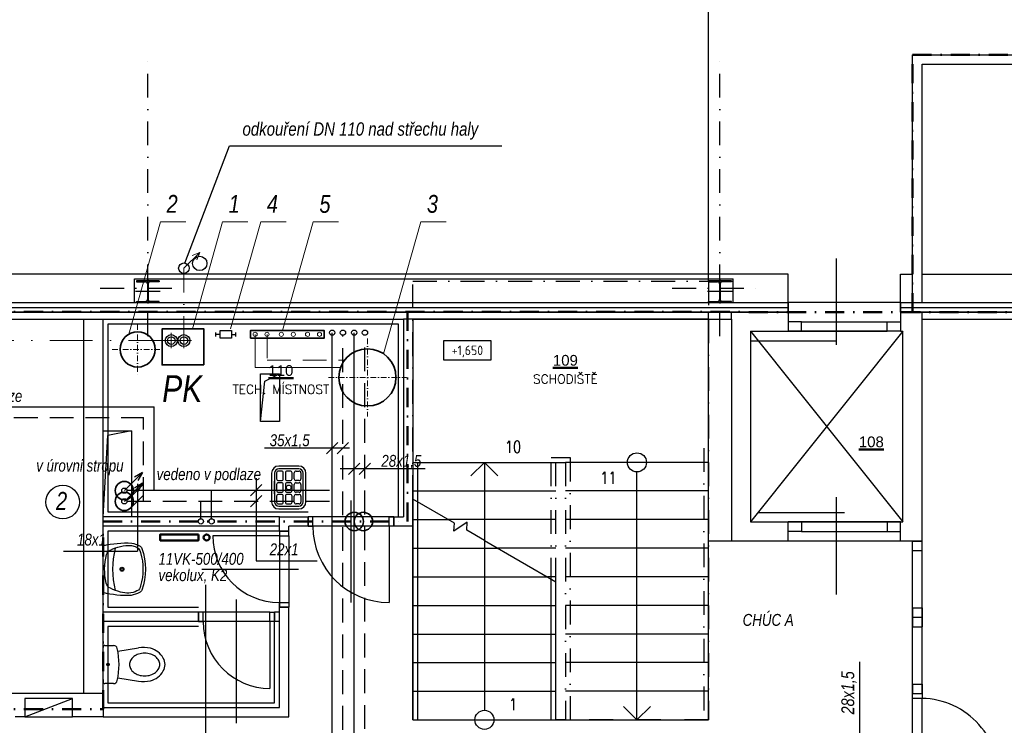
# Model space of a CAD drawing. Header units: millimetres. Extents: x 6435372 to 7248404, y 1559872 to 1886246.
# Tile 46 of 208: x 6648783 to 6659110, y 1766576 to 1773975. Entities that reach past the tile are written whole.
import ezdxf
from ezdxf.enums import TextEntityAlignment as Align

# ---------------------------------------------------------------- set-up
doc = ezdxf.new("R2010")
doc.units = ezdxf.units.MM
for name, pattern in [('DASH', [75, 50, -25]), ('DASHDOT', [1, 0.5, -0.25, 0, -0.25]), ('DASHDOT2', [11, 6, -2.5, 0, -2.5]), ('ČERCHOVANÁ', [1, 0.5, -0.25, 0, -0.25])]:
    doc.linetypes.add(name, pattern=pattern)
for name, color, linetype in [('1__NP___M_STNOSTI__T', 7, 'Continuous'), ('matrice DPS', 122, 'Continuous'), ('UT-popis', 7, 'Continuous'), ('UT_popis', 7, 'Continuous'), ('UT_tělesa-popis', 7, 'Continuous')]:
    doc.layers.add(name, color=color, linetype=linetype)
for name, color, linetype, lineweight in [('CKPOPISM', 8, 'Continuous', 50), ('CKPOPISM_POPIS', 8, 'Continuous', 25), ('LEGENDA', 7, 'Continuous', 0), ('požární prostup', 240, 'Continuous', 35), ('požární úseky', 21, 'ČERCHOVANÁ', 50), ('UT-zařízení', 7, 'Continuous', 30), ('UT_potrubí', 10, 'Continuous', 30), ('UT_potrubí-vzrorkovna', 161, 'Continuous', 30), ('UT_telesa', 181, 'Continuous', 50)]:
    doc.layers.add(name, color=color, linetype=linetype, lineweight=lineweight)
doc.styles.add('ARIAL', font='arial.ttf')
doc.styles.add('INDRA', font='ariali.ttf')
doc.styles.add('ISO', font='isocp.shx')
doc.styles.get("Standard").update_dxf_attribs({"font": 'romans.shx'})
doc.linetypes.add('IZOLACE_POLYSTYREN_PENOVY', pattern='A,0.001,[228,CADKON.SHX,S=0.1,R=0,X=0,Y=0],-2', length=2.001)

# ---------------------------------------------------------------- blocks, each defined once
blk = doc.blocks.new('*U999')
at = {"color": 0, "linetype": 'ByBlock', "lineweight": -2}
blk.add_lwpolyline([(-5, -2), (5, -2), (5, 2), (-5, 2), (-5, -2)], dxfattribs=at)
blk = doc.blocks.new('CK_S_EXT_HEAHEA240')
for p, q in [((-120, 115), (120, 115)), ((-120, 115), (-120, 103)), ((120, 115), (120, 103)), ((-120, 103), (-24.75, 103)), ((-3.75, -82), (-3.75, 82)), ((3.75, -82), (3.75, 82)), ((120, 103), (24.75, 103)), ((-120, -115), (-120, -103)), ((-120, -103), (-24.75, -103)), ((120, -103), (24.75, -103)), ((120, -115), (120, -103)), ((-120, -115), (120, -115))]:
    blk.add_line(p, q)
for centre, start, end in [((-24.75, 82), 0, 90), ((24.75, 82), 90, 180), ((-24.75, -82), 270, 0), ((24.75, -82), 180, 270)]:
    blk.add_arc(centre, 21, start, end)
blk = doc.blocks.new('CKBL2112015092642', base_point=(98321, 67318))
blk = doc.blocks.new('CKBL2032316081219')
blk = doc.blocks.new('CKBL2032316081224')

msp = doc.modelspace()

# ---------------------------------------------------------------- linework, layer by layer
at = {"layer": '1__NP___M_STNOSTI__T', "ltscale": 400}
msp.add_line((6650736.4, 1766296.7), (6650736.4, 1768050.2), dxfattribs=at)
at = {"layer": 'matrice DPS', "ltscale": 500}
for p, q in [((6656007, 1771238), (6656007, 1793308)), ((6658147, 1771008), (6658147, 1773608)), ((6658147, 1773608), (6662247, 1773608)), ((6658247, 1771008), (6658247, 1773508)), ((6658247, 1773508), (6662247, 1773508)), ((6657347, 1771471.6), (6657347, 1770567)), ((6656842, 1771308), (6620307, 1771308)), ((6649987, 1771008), (6649987, 1771258)), ((6649987, 1771258), (6656267, 1771258)), ((6650127, 1771248), (6650127, 1770998)), ((6656127, 1771248), (6656127, 1770998)), ((6656267, 1771008), (6656267, 1771258)), ((6656842, 1771008), (6656842, 1771308)), ((6658022, 1771008), (6658022, 1771308)), ((6658022, 1771308), (6658147, 1771308)), ((6658247, 1771308), (6661947, 1771308)), ((6650257, 1771123), (6649997, 1771123)), ((6656257, 1771123), (6655997, 1771123)), ((6620007, 1771008), (6656842, 1771008)), ((6645407, 1771008), (6656842, 1771008)), ((6658022, 1771008), (6656842, 1771008)), ((6656842, 1770908), (6656842, 1771008)), ((6656842, 1771008), (6656842, 1770908)), ((6658022, 1771008), (6658147, 1771008)), ((6658022, 1770908), (6658022, 1771008)), ((6658022, 1771008), (6658022, 1770908)), ((6658022, 1771008), (6662347, 1771008)), ((6658247, 1771008), (6662247, 1771008)), ((6645407, 1770908), (6656842, 1770908)), ((6656247, 1770908), (6645737, 1770908)), ((6645737, 1770833), (6649457, 1770833)), ((6649457, 1766913), (6649457, 1770833)), ((6649457, 1770833), (6649657, 1770833)), ((6649657, 1770833), (6652807, 1770833)), ((6649657, 1768763), (6649657, 1770833)), ((6652907, 1770833), (6652807, 1770833)), ((6652807, 1770833), (6652807, 1768763)), ((6652907, 1770833), (6652907, 1768663)), ((6652907, 1770833), (6656247, 1770833)), ((6656007, 1770833), (6656007, 1770908)), ((6656007, 1768508), (6656007, 1770833)), ((6656842, 1770908), (6656247, 1770908)), ((6656247, 1770833), (6656247, 1770908)), ((6656247, 1770833), (6656247, 1768508)), ((6656842, 1770908), (6656842, 1770708)), ((6658022, 1770908), (6658022, 1770708)), ((6658147, 1770908), (6658022, 1770908)), ((6658022, 1770908), (6662347, 1770908)), ((6662017, 1770908), (6658147, 1770908)), ((6658247, 1770833), (6658247, 1770908)), ((6658247, 1770833), (6662017, 1770833)), ((6658247, 1768508), (6658247, 1770833)), ((6652807, 1770763), (6652807, 1770713)), ((6656447, 1770708), (6656447, 1768708)), ((6656447, 1770708), (6656842, 1770708)), ((6656447, 1770708), (6658047, 1768708)), ((6658047, 1770708), (6656447, 1768708)), ((6656982, 1770808), (6656842, 1770808)), ((6656842, 1770808), (6656842, 1770708)), ((6658022, 1770708), (6656842, 1770708)), ((6656842, 1770708), (6656982, 1770708)), ((6656847, 1770708), (6657847, 1770708)), ((6656982, 1770708), (6656982, 1770808)), ((6656982, 1770808), (6657882, 1770808)), ((6656982, 1770708), (6657882, 1770708)), ((6657882, 1770708), (6657882, 1770808)), ((6657882, 1770808), (6658022, 1770808)), ((6658022, 1770708), (6657882, 1770708)), ((6658022, 1770808), (6658022, 1770708)), ((6658022, 1770708), (6658047, 1770708)), ((6658047, 1768708), (6658047, 1770708)), ((6656447, 1770608), (6657347, 1770608)), ((6649657, 1768763), (6649657, 1769663)), ((6649657, 1769663), (6649957, 1769663)), ((6649657, 1769663), (6649957, 1769663)), ((6649657, 1768763), (6649707, 1769613)), ((6649657, 1768763), (6649707, 1769613)), ((6649957, 1769663), (6649707, 1769613)), ((6649957, 1769663), (6649707, 1769613)), ((6649957, 1769663), (6649957, 1768763)), ((6649957, 1769663), (6649957, 1768763)), ((6652907, 1769333), (6654407, 1769333)), ((6652907, 1769333), (6654407, 1769333)), ((6653657, 1769333), (6653515.8, 1769191.7)), ((6653657, 1769333), (6653798.3, 1769191.7)), ((6653657, 1769333), (6653657, 1766732.9)), ((6656007, 1769333), (6654507, 1769333)), ((6656007, 1769333), (6654507, 1769333)), ((6655257, 1766633), (6655257, 1769233.1)), ((6652907, 1769033), (6654407, 1769033)), ((6656007, 1769033), (6654507, 1769033)), ((6657347, 1768966.5), (6657347, 1767947.2)), ((6652257, 1768934.5), (6652257, 1767863)), ((6651507, 1768763), (6649657, 1768763)), ((6649657, 1768663), (6649657, 1768763)), ((6649957, 1768763), (6649657, 1768763)), ((6651507, 1768663), (6651507, 1768763)), ((6651507, 1768763), (6651807, 1768763)), ((6651507, 1768613), (6651507, 1768763)), ((6652707, 1768763), (6651807, 1768763)), ((6651807, 1768663), (6651807, 1768763)), ((6651857, 1768763), (6651807, 1768763)), ((6651807, 1768763), (6651807, 1768663)), ((6651857, 1768663), (6651857, 1768763)), ((6652657, 1768763), (6651857, 1768763)), ((6652657, 1768663), (6652657, 1768763)), ((6652657, 1768763), (6652707, 1768763)), ((6652707, 1768763), (6652807, 1768763)), ((6652707, 1768663), (6652707, 1768763)), ((6652707, 1768763), (6652707, 1768663)), ((6656532, 1768808), (6657432, 1768808)), ((6649657, 1767763), (6649657, 1768663)), ((6651507, 1768663), (6649657, 1768663)), ((6651807, 1768663), (6651607, 1768663)), ((6651607, 1768613), (6651607, 1768663)), ((6652707, 1768663), (6651807, 1768663)), ((6652707, 1768663), (6651807, 1768663)), ((6651807, 1768663), (6651857, 1768663)), ((6652657, 1768663), (6651857, 1768663)), ((6652707, 1768663), (6652657, 1768663)), ((6652657, 1768663), (6652657, 1767863)), ((6652907, 1768663), (6652707, 1768663)), ((6652907, 1768733), (6653279.1, 1768733)), ((6654407, 1768733), (6653279.1, 1768733)), ((6656007, 1768733), (6654507, 1768733)), ((6656447, 1768708), (6656842, 1768708)), ((6656757, 1768708), (6657937, 1768708)), ((6658022, 1768708), (6656842, 1768708)), ((6656842, 1768508), (6656842, 1768708)), ((6656842, 1768708), (6656982, 1768708)), ((6656842, 1768608), (6656842, 1768708)), ((6656982, 1768708), (6656982, 1768608)), ((6656982, 1768708), (6657882, 1768708)), ((6657022, 1768708), (6658022, 1768708)), ((6658022, 1768708), (6657882, 1768708)), ((6657882, 1768708), (6657882, 1768608)), ((6658022, 1768708), (6658047, 1768708)), ((6658022, 1768508), (6658022, 1768708)), ((6658022, 1768608), (6658022, 1768708)), ((6651507, 1768563), (6650807, 1768563)), ((6651507, 1768613), (6651607, 1768613)), ((6651507, 1768613), (6651507, 1767813)), ((6651507, 1768613), (6651507, 1768563)), ((6651607, 1768613), (6651507, 1768613)), ((6651507, 1768563), (6651507, 1767863)), ((6651507, 1768563), (6651607, 1768563)), ((6651607, 1768563), (6651607, 1768613)), ((6651607, 1768563), (6651607, 1767863)), ((6656982, 1768608), (6656842, 1768608)), ((6656982, 1768608), (6657882, 1768608)), ((6657882, 1768608), (6658022, 1768608)), ((6653657, 1768514.8), (6654407, 1768081.8)), ((6653657, 1768514.8), (6654407, 1768081.8)), ((6656247, 1768508), (6656007, 1768508)), ((6656842, 1768508), (6656247, 1768508)), ((6658022, 1768508), (6656842, 1768508)), ((6658247, 1768508), (6658022, 1768508)), ((6658147, 1768508), (6658247, 1768508)), ((6658147, 1768508), (6658247, 1768508)), ((6658147, 1766908), (6658147, 1768508)), ((6658147, 1768408), (6658147, 1768508)), ((6658147, 1768508), (6658247, 1768508)), ((6658247, 1766908), (6658247, 1768508)), ((6658247, 1768408), (6658247, 1768508)), ((6652907, 1768433), (6653798.7, 1768433)), ((6654407, 1768433), (6653798.7, 1768433)), ((6656007, 1768433), (6654507, 1768433)), ((6658147, 1767808), (6658147, 1768408)), ((6658147, 1768408), (6658247, 1768408)), ((6658247, 1767808), (6658247, 1768408)), ((6650693.4, 1768213), (6651707, 1768213)), ((6652907, 1768133), (6654318.4, 1768133)), ((6654407, 1768133), (6654318.4, 1768133)), ((6656007, 1768133), (6654507, 1768133)), ((6651057, 1766599.8), (6651057, 1767894)), ((6651507, 1767813), (6651507, 1767863)), ((6651507, 1767863), (6651607, 1767863)), ((6651607, 1767863), (6651607, 1767813)), ((6652907, 1767833), (6654407, 1767833)), ((6656007, 1767833), (6654507, 1767833)), ((6649657, 1767663), (6649657, 1767763)), ((6650657, 1767763), (6649657, 1767763)), ((6650657, 1767663), (6650657, 1767763)), ((6650707, 1767763), (6650657, 1767763)), ((6650657, 1767763), (6650657, 1767663)), ((6651407, 1767763), (6650707, 1767763)), ((6650707, 1767663), (6650707, 1767763)), ((6651407, 1767663), (6651407, 1767763)), ((6651407, 1767763), (6651457, 1767763)), ((6651507, 1767763), (6651457, 1767763)), ((6651457, 1767663), (6651457, 1767763)), ((6651457, 1767763), (6651457, 1767663)), ((6651507, 1767763), (6651507, 1767813)), ((6651507, 1767813), (6651607, 1767813)), ((6651607, 1767813), (6651507, 1767813)), ((6651607, 1766663), (6651607, 1767813)), ((6658147, 1767808), (6658247, 1767808)), ((6658147, 1767808), (6658147, 1767708)), ((6658247, 1767808), (6658247, 1767708)), ((6649657, 1766763), (6649657, 1767663)), ((6650657, 1767663), (6649657, 1767663)), ((6651457, 1767663), (6650657, 1767663)), ((6650657, 1767663), (6650707, 1767663)), ((6651407, 1767663), (6650707, 1767663)), ((6651457, 1767663), (6651407, 1767663)), ((6651407, 1767663), (6651407, 1766963)), ((6651507, 1767663), (6651457, 1767663)), ((6651507, 1766763), (6651507, 1767663)), ((6658147, 1767708), (6658247, 1767708)), ((6658147, 1767708), (6658147, 1767608)), ((6658247, 1767708), (6658247, 1767608)), ((6652907, 1767533), (6654407, 1767533)), ((6656007, 1767533), (6654507, 1767533)), ((6658147, 1767008), (6658147, 1767608)), ((6658147, 1767608), (6658247, 1767608)), ((6658247, 1767008), (6658247, 1767608)), ((6652907, 1767233), (6654407, 1767233)), ((6656007, 1767233), (6654507, 1767233)), ((6658147, 1767008), (6658247, 1767008)), ((6658147, 1767008), (6658147, 1766908)), ((6658247, 1767008), (6658247, 1766908)), ((6648087, 1766913), (6649457, 1766913)), ((6652907, 1766933), (6654407, 1766933)), ((6656007, 1766933), (6654507, 1766933)), ((6658147, 1766908), (6658247, 1766908)), ((6658147, 1766858), (6658147, 1766908)), ((6658147, 1766908), (6658247, 1766908)), ((6658147, 1766908), (6658247, 1766908)), ((6658147, 1766908), (6658247, 1766908)), ((6658247, 1766908), (6658247, 1766858)), ((6648837, 1766663), (6649337, 1766858)), ((6649337, 1766858), (6648837, 1766858)), ((6648837, 1766858), (6648837, 1766663)), ((6649337, 1766663), (6649337, 1766858)), ((6658147, 1765958), (6658147, 1766858)), ((6658247, 1766858), (6658147, 1766858)), ((6658147, 1765608), (6658147, 1766808)), ((6658247, 1765958), (6658247, 1766858)), ((6649657, 1766763), (6651507, 1766763)), ((6655257, 1766633), (6655115.8, 1766774.3)), ((6655257, 1766633), (6655398.3, 1766774.3)), ((6648837, 1766663), (6648737, 1766663)), ((6649657, 1766663), (6649337, 1766663)), ((6649657, 1766663), (6651607, 1766663)), ((6652907, 1766633), (6654407, 1766633))]:
    msp.add_line(p, q, dxfattribs=at)
at = {"layer": 'matrice DPS', "linetype": 'DASHDOT', "ltscale": 500}
for p, q in [((6650127, 1770658), (6650127, 1773658)), ((6656127, 1770658), (6656127, 1773658)), ((6649627, 1771158), (6650627, 1771158)), ((6655627, 1771158), (6656627, 1771158)), ((6655957, 1769483), (6655957, 1766633)), ((6656007, 1766633), (6654407, 1766633)), ((6655957, 1766633), (6655957, 1766633)), ((6655957, 1766633), (6655957, 1766633))]:
    msp.add_line(p, q, dxfattribs=at)
at = {"layer": 'matrice DPS', "linetype": 'Continuous', "ltscale": 500}
for p, q in [((6658147, 1771008), (6658247, 1771008)), ((6651507, 1767663), (6651507, 1767763)), ((6649457, 1766913), (6649657, 1766913)), ((6649657, 1766763), (6649657, 1766663))]:
    msp.add_line(p, q, dxfattribs=at)
at = {"layer": 'matrice DPS', "ltscale": 400}
for p, q in [((6651353.1, 1770185.9), (6651507, 1770263)), ((6651307, 1769763), (6651353.1, 1770185.9))]:
    msp.add_line(p, q, dxfattribs=at)
at = {"layer": 'matrice DPS', "linetype": 'ByBlock', "ltscale": 500}
for p, q in [((6651710, 1769294.4), (6651500, 1769294.4)), ((6651710, 1769264.4), (6651500, 1769264.4)), ((6651425, 1769219.4), (6651425, 1768919.4)), ((6651455, 1769219.4), (6651455, 1768919.4)), ((6651477.5, 1769221.9), (6651477.5, 1769161.9)), ((6651527.5, 1769241.9), (6651497.5, 1769241.9)), ((6651547.5, 1769161.9), (6651547.5, 1769221.9)), ((6651570, 1769221.9), (6651570, 1769161.9)), ((6651620, 1769241.9), (6651590, 1769241.9)), ((6651640, 1769161.9), (6651640, 1769221.9)), ((6651662.5, 1769161.9), (6651662.5, 1769221.9)), ((6651682.5, 1769241.9), (6651712.5, 1769241.9)), ((6651732.5, 1769221.9), (6651732.5, 1769161.9)), ((6651755, 1768919.4), (6651755, 1769219.4)), ((6651785, 1768919.4), (6651785, 1769219.4)), ((6651455, 1769134.4), (6651455, 1769004.4)), ((6651455, 1769134.4), (6651455, 1769134.4)), ((6651455, 1769004.4), (6651455, 1769134.4)), ((6651477.5, 1769099.4), (6651477.5, 1769039.4)), ((6651497.5, 1769141.9), (6651527.5, 1769141.9)), ((6651527.5, 1769119.4), (6651497.5, 1769119.4)), ((6651547.5, 1769039.4), (6651547.5, 1769099.4)), ((6651570, 1769099.4), (6651570, 1769039.4)), ((6651590, 1769141.9), (6651620, 1769141.9)), ((6651620, 1769119.4), (6651590, 1769119.4)), ((6651640, 1769039.4), (6651640, 1769099.4)), ((6651662.5, 1769039.4), (6651662.5, 1769099.4)), ((6651712.5, 1769141.9), (6651682.5, 1769141.9)), ((6651682.5, 1769119.4), (6651712.5, 1769119.4)), ((6651732.5, 1769099.4), (6651732.5, 1769039.4)), ((6651455, 1769004.4), (6651455, 1769004.4)), ((6651477.5, 1768976.9), (6651477.5, 1768916.9)), ((6651497.5, 1769019.4), (6651527.5, 1769019.4)), ((6651527.5, 1768996.9), (6651497.5, 1768996.9)), ((6651547.5, 1768916.9), (6651547.5, 1768976.9)), ((6651570, 1768976.9), (6651570, 1768916.9)), ((6651590, 1769019.4), (6651620, 1769019.4)), ((6651620, 1768996.9), (6651590, 1768996.9)), ((6651640, 1768916.9), (6651640, 1768976.9)), ((6651662.5, 1768916.9), (6651662.5, 1768976.9)), ((6651712.5, 1769019.4), (6651682.5, 1769019.4)), ((6651682.5, 1768996.9), (6651712.5, 1768996.9)), ((6651732.5, 1768976.9), (6651732.5, 1768916.9)), ((6651497.5, 1768896.9), (6651527.5, 1768896.9)), ((6651500, 1768874.4), (6651710, 1768874.4)), ((6651590, 1768896.9), (6651620, 1768896.9)), ((6651712.5, 1768896.9), (6651682.5, 1768896.9)), ((6651500, 1768844.4), (6651710, 1768844.4)), ((6649677.1, 1767412.8), (6649767.1, 1767412.8)), ((6649657, 1767033.3), (6649657, 1767392.7)), ((6649812.1, 1767353), (6650030.6, 1767386.4)), ((6649767.1, 1767013.2), (6649677.1, 1767013.2)), ((6649812.1, 1767073), (6650030.6, 1767039.6))]:
    msp.add_line(p, q, dxfattribs=at)
at = {"layer": 'matrice DPS', "linetype": 'DASHDOT', "ltscale": 500}
for points in [[(6652907, 1768947.8), (6652907, 1771233), (6656007, 1771233), (6656007, 1770908)], [(6656007, 1770833), (6656007, 1766633), (6656007, 1766633)], [(6654357, 1768081.8), (6654357, 1769383), (6654557, 1769383), (6654557, 1766633), (6654557, 1766633)], [(6654407, 1768081.8), (6654407, 1769333), (6654507, 1769333), (6654507, 1766633), (6654507, 1766633)]]:
    msp.add_lwpolyline(points, dxfattribs=at)
at = {"layer": 'matrice DPS', "linetype": 'IZOLACE_POLYSTYREN_PENOVY', "ltscale": 500}
for points in [[(6645407, 1770958), (6656842, 1770958)], [(6658022, 1770958), (6662347, 1770958)]]:
    msp.add_lwpolyline(points, dxfattribs=at)
at = {"layer": 'matrice DPS', "ltscale": 500}
for points in [[(6652907, 1766633), (6656007, 1766633), (6656007, 1770833), (6652907, 1770833), (6652907, 1766633)], [(6652757, 1768763), (6652757, 1770783), (6649707, 1770783), (6649707, 1768813), (6651807, 1768813)], [(6652957, 1766633), (6652957, 1766633), (6652957, 1769333)], [(6653657, 1768514.8), (6653472, 1768621.7), (6653477, 1768705.4), (6653337.1, 1768613), (6653342.1, 1768696.7), (6652907, 1768947.8)], [(6653657, 1768514.8), (6653472, 1768621.7), (6653477, 1768705.4), (6653337.1, 1768613), (6653342.1, 1768696.7), (6652907, 1768947.8)], [(6652907, 1766633), (6652907, 1766633), (6652907, 1768947.8)], [(6651507, 1768613), (6651386.3, 1768613), (6651386.3, 1768613), (6649707, 1768613), (6649707, 1767813), (6650657, 1767813)], [(6654357, 1766633), (6654357, 1768099.1)], [(6654407, 1766633), (6654407, 1766633), (6654407, 1768081.8)], [(6650657, 1767613), (6649707, 1767613), (6649707, 1766813), (6651457, 1766813), (6651457, 1767663)]]:
    msp.add_lwpolyline(points, dxfattribs=at)
at = {"layer": 'matrice DPS', "ltscale": 400}
msp.add_lwpolyline([(6651307, 1770263), (6651507, 1770263), (6651507, 1769763), (6651307, 1769763)], close=True, dxfattribs=at)
at = {"layer": 'matrice DPS', "linetype": 'ByBlock', "ltscale": 500}
for points in [[(6649657, 1768457.8, -0.0779315), (6649958, 1768486.2, -0.0680309), (6650038.3, 1768457.1, -0.2449622), (6650064.8, 1768431.4, -0.1652428), (6650064.8, 1767993.4, -0.2447516), (6650038.3, 1767967.7, -0.0729642), (6649951.9, 1767937.4, -0.0733034), (6649657, 1767967)], [(6649733.8, 1768412.1, -0.1391699), (6649954.6, 1768461.3), (6649993, 1768450, -0.3095362), (6650049.7, 1768387, -0.1500095), (6650049.7, 1768037.4, -0.2874807), (6650013, 1767984.9, -0.1904674), (6649840.8, 1767972.7, -0.0477801), (6649733.8, 1768012.7, -0.2252671), (6649689.8, 1768067.5, -0.1173255), (6649693, 1768367.1, -0.1890594), (6649731.7, 1768411)]]:
    msp.add_lwpolyline(points, format="xyb", close=True, dxfattribs=at)
msp.add_lwpolyline([(6649784.6, 1768432.9, 0.1253275), (6649784.6, 1767990.8)], format="xyb", dxfattribs=at)
at = {"layer": 'matrice DPS', "ltscale": 500}
msp.add_lwpolyline([(6648837, 1766663), (6649337, 1766663), (6649337, 1766858), (6648837, 1766858)], close=True, dxfattribs=at)
for centre, radius in [((6650671.3, 1771419.2), 75), ((6650504.6, 1771368.8), 55), ((6655257, 1769333), 99.9), ((6653657, 1766633), 99.9), ((6653657, 1766633), 0.000000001)]:
    msp.add_circle(centre, radius, dxfattribs=at)
at = {"layer": 'matrice DPS', "linetype": 'ByBlock', "ltscale": 500}
for centre, radius in [((6651605, 1769069.4), 25), ((6649855.9, 1768212.4), 20.4), ((6649855.9, 1768212.4), 13.9), ((6649710.1, 1767213), 12.8)]:
    msp.add_circle(centre, radius, dxfattribs=at)
for centre, radius, start, end in [((6651500, 1769219.4), 75, 90, 180), ((6651500, 1769219.4), 45, 90, 180), ((6651710, 1769219.4), 75, 0, 90), ((6651710, 1769219.4), 45, 0, 90), ((6651497.5, 1769221.9), 20, 90, 180), ((6651497.5, 1769161.9), 20, 180, 270), ((6651527.5, 1769221.9), 20, 0, 90), ((6651527.5, 1769161.9), 20, 270, 0), ((6651590, 1769221.9), 20, 90, 180), ((6651590, 1769161.9), 20, 180, 270), ((6651620, 1769221.9), 20, 0, 90), ((6651620, 1769161.9), 20, 270, 0), ((6651682.5, 1769221.9), 20, 90, 180), ((6651682.5, 1769161.9), 20, 180, 270), ((6651712.5, 1769221.9), 20, 0, 90), ((6651712.5, 1769161.9), 20, 270, 0), ((6651497.5, 1769099.4), 20, 90, 180), ((6651527.5, 1769099.4), 20, 0, 90), ((6651590, 1769099.4), 20, 90, 180), ((6651620, 1769099.4), 20, 0, 90), ((6651682.5, 1769099.4), 20, 90, 180), ((6651712.5, 1769099.4), 20, 0, 90), ((6651497.5, 1769039.4), 20, 180, 270), ((6651497.5, 1768976.9), 20, 90, 180), ((6651527.5, 1769039.4), 20, 270, 0), ((6651527.5, 1768976.9), 20, 0, 90), ((6651590, 1769039.4), 20, 180, 270), ((6651590, 1768976.9), 20, 90, 180), ((6651620, 1769039.4), 20, 270, 0), ((6651620, 1768976.9), 20, 0, 90), ((6651682.5, 1769039.4), 20, 180, 270), ((6651682.5, 1768976.9), 20, 90, 180), ((6651712.5, 1769039.4), 20, 270, 0), ((6651712.5, 1768976.9), 20, 0, 90), ((6651500, 1768919.4), 75, 180, 270), ((6651500, 1768919.4), 45, 180, 270), ((6651497.5, 1768916.9), 20, 180, 270), ((6651527.5, 1768916.9), 20, 270, 0), ((6651590, 1768916.9), 20, 180, 270), ((6651620, 1768916.9), 20, 270, 0), ((6651682.5, 1768916.9), 20, 180, 270), ((6651710, 1768919.4), 75, 270, 0), ((6651710, 1768919.4), 45, 270, 0), ((6651712.5, 1768916.9), 20, 270, 0), ((6649677.1, 1767392.7), 20.1, 90, 180), ((6649767.1, 1767372.6), 40.2, 12.60811, 90), ((6649053.6, 1767213), 771.3, 347.39189, 12.60811), ((6650079.2, 1767166.7), 163.2, 107.68289, 127.58474), ((6650093.4, 1767122.1), 210, 90, 107.68289), ((6650083.3, 1767042.5), 348, 78.11757, 98.69848), ((6650093.4, 1767122.1), 210, 72.31711, 90), ((6650102.7, 1767175.1), 214.4, 29.47633, 75.89811), ((6650107.6, 1767166.7), 163.2, 52.41526, 72.31711), ((6650023.9, 1767213), 89.4, 151.71247, 180), ((6650023.9, 1767213), 89.4, 180, 208.28753), ((6650057.4, 1767195), 127.4, 127.58474, 151.71247), ((6650129.4, 1767195), 127.4, 28.28753, 52.41526), ((6650162.9, 1767213), 89.4, 0, 28.28753), ((6650162.9, 1767213), 89.4, 331.71247, 0), ((6650169.4, 1767213), 137.6, 0, 29.40689), ((6650169.4, 1767213), 137.6, 330.59311, 0), ((6650057.4, 1767231), 127.4, 208.28753, 232.41526), ((6650079.2, 1767259.3), 163.2, 232.41526, 252.31711), ((6650093.4, 1767304), 210, 252.31711, 270), ((6650093.4, 1767304), 210, 270, 287.68289), ((6650102.7, 1767250.9), 214.4, 284.10189, 330.52367), ((6650107.6, 1767259.3), 163.2, 287.68289, 307.58474), ((6650129.4, 1767231), 127.4, 307.58474, 331.71247), ((6649677.1, 1767033.3), 20.1, 180, 270), ((6649767.1, 1767053.4), 40.2, 270, 347.39189), ((6650083.3, 1767383.6), 348, 261.30152, 281.88243)]:
    msp.add_arc(centre, radius, start, end, dxfattribs=at)
at = {"layer": 'matrice DPS', "ltscale": 500}
for centre, radius, start, end in [((6652657, 1768663), 800, 180, 270), ((6651507, 1768563), 700, 180, 270), ((6651407, 1767663), 700, 180, 270), ((6658231.6, 1766038.8), 819.4, 354.34379, 88.92328)]:
    msp.add_arc(centre, radius, start, end, dxfattribs=at)
at = {"layer": 'požární prostup', "ltscale": 400}
for centre in [(6649880.4, 1769036.4), (6649880.4, 1768923.9), (6652291.4, 1768713), (6652387.7, 1768713)]:
    msp.add_circle(centre, 96.3, dxfattribs=at)
at = {"layer": 'požární úseky', "ltscale": 400}
for p, q in [((6658147, 1773608), (6662127, 1773608)), ((6658147, 1770908), (6658147, 1773608)), ((6645627, 1770913), (6662127, 1770908)), ((6652850.9, 1768713), (6652850.9, 1770908)), ((6649657, 1766744.7), (6649657, 1768713)), ((6649657, 1768713), (6652850.9, 1768713)), ((6645627, 1766744.7), (6649657, 1766744.7))]:
    msp.add_line(p, q, dxfattribs=at)
at = {"layer": 'UT-popis', "ltscale": 400}
for p, q in [((6652242.2, 1769480.9), (6651349.1, 1769480.9)), ((6652001.1, 1769421.7), (6652119.6, 1769540.1)), ((6652113.6, 1769421.7), (6652232.1, 1769540.1)), ((6653037.1, 1769264.8), (6652144, 1769264.8)), ((6652232.2, 1769205.6), (6652350.6, 1769324)), ((6652344.7, 1769205.6), (6652463.1, 1769324)), ((6651264.3, 1769165.9), (6651264.3, 1768299.3)), ((6649957.9, 1768980.7), (6650076.3, 1769099.1)), ((6650017.1, 1769108.8), (6650017.1, 1768402.1)), ((6651205.1, 1768980.7), (6651323.5, 1769099.1)), ((6649957.9, 1768868.2), (6650076.3, 1768986.6)), ((6651205.1, 1768868.2), (6651323.5, 1768986.6)), ((6649244, 1768402.1), (6650017.1, 1768402.1)), ((6651264.3, 1768299.3), (6651902.5, 1768299.3)), ((6657593.7, 1766281.7), (6657593.7, 1767241.7))]:
    msp.add_line(p, q, dxfattribs=at)
at = {"layer": 'UT-zařízení', "lineweight": 18, "ltscale": 400}
for p, q in [((6650504.6, 1771368.8), (6650670.6, 1771534.8)), ((6650670.6, 1771534.8), (6650592, 1771503.4)), ((6650670.6, 1771534.8), (6650639.2, 1771456.2)), ((6650292.3, 1770610), (6650453, 1770610)), ((6650372.6, 1770529.7), (6650372.6, 1770690.4)), ((6650424.3, 1770610), (6650585, 1770610)), ((6650504.6, 1770529.7), (6650504.6, 1770690.4))]:
    msp.add_line(p, q, dxfattribs=at)
at = {"layer": 'UT-zařízení', "linetype": 'DASHDOT2', "lineweight": 18, "ltscale": 50}
msp.add_line((6650504.6, 1770565), (6650504.6, 1771368.8), dxfattribs=at)
at = {"layer": 'UT-zařízení', "linetype": 'DASHDOT2', "lineweight": 18, "ltscale": 10}
for p, q in [((6650020, 1770784.4), (6650020, 1770250.6)), ((6652429.3, 1770633.1), (6652429.3, 1769815.4)), ((6649753.1, 1770517.5), (6650286.9, 1770517.5)), ((6652020.4, 1770224.3), (6652838.1, 1770224.3))]:
    msp.add_line(p, q, dxfattribs=at)
at = {"layer": 'UT-zařízení', "linetype": 'DASHDOT2', "lineweight": 18, "ltscale": 75}
msp.add_line((6650372.6, 1770610), (6645407, 1770610), dxfattribs=at)
at = {"layer": 'UT-zařízení', "ltscale": 400}
for p, q in [((6650838.8, 1770653.6), (6650838.8, 1770693.8)), ((6650885, 1770675.5), (6650838.8, 1770675.5)), ((6651005, 1770675.5), (6651051.2, 1770675.5)), ((6651051.2, 1770654.3), (6651051.2, 1770694.5))]:
    msp.add_line(p, q, dxfattribs=at)
at = {"layer": 'UT-zařízení', "lineweight": 35}
msp.add_lwpolyline([(6650715.6, 1770355), (6650275.6, 1770355), (6650275.6, 1770733), (6650715.6, 1770733)], close=True, dxfattribs=at)
at = {"layer": 'UT-zařízení', "ltscale": 400}
msp.add_lwpolyline([(6651005, 1770715.5), (6651005, 1770635.5), (6650885, 1770635.5), (6650885, 1770715.5)], close=True, dxfattribs=at)
at = {"layer": 'UT-zařízení', "lineweight": 35, "elevation": -19}
msp.add_lwpolyline([(6651202.2, 1770635.5), (6651977.2, 1770635.5), (6651977.2, 1770715.5), (6651202.2, 1770715.5)], close=True, dxfattribs=at)
at = {"layer": 'UT-zařízení', "ltscale": 400}
for centre, radius in [((6650504.6, 1771368.8), 55), ((6650372.6, 1770610), 62.5), ((6650372.6, 1770610), 40), ((6650504.6, 1770610), 62.5), ((6650504.6, 1770610), 40)]:
    msp.add_circle(centre, radius, dxfattribs=at)
at = {"layer": 'UT-zařízení', "lineweight": 35}
for centre, radius in [((6650020, 1770517.5), 185), ((6652429.3, 1770224.3), 300)]:
    msp.add_circle(centre, radius, dxfattribs=at)
at = {"layer": 'UT-zařízení', "lineweight": 18, "ltscale": 200}
for centre in [(6651252.2, 1770675.5, -19), (6651377.2, 1770675.5, -19), (6651527.2, 1770675.5, -19), (6651652.2, 1770675.5, -19), (6651802.2, 1770675.5, -19), (6651927.2, 1770675.5, -19)]:
    msp.add_circle(centre, 21.8, dxfattribs=at)
at = {"layer": 'UT_popis', "ltscale": 400}
for p, q in [((6650514.3, 1771423), (6650984.3, 1772653.3)), ((6650984.3, 1772653.3), (6653840.3, 1772653.3)), ((6649880.4, 1769036.4), (6650071, 1769227.1)), ((6650071, 1769227.1), (6649986.9, 1769176.4)), ((6650071, 1769227.1), (6650020.3, 1769142.9)), ((6649880.4, 1768923.9), (6650071, 1769114.6)), ((6650071, 1769114.6), (6649986.9, 1769063.9)), ((6650071, 1769114.6), (6650020.3, 1769030.4))]:
    msp.add_line(p, q, dxfattribs=at)
at = {"layer": 'UT_popis', "lineweight": 18, "ltscale": 400}
for p, q in [((6650260.3, 1771854.7), (6649928.5, 1770678.3)), ((6650260.3, 1771854.7), (6650526.5, 1771854.7)), ((6650910.7, 1771854.7), (6650594.3, 1770733)), ((6650910.7, 1771854.7), (6651176.8, 1771854.7)), ((6651311.8, 1771854.7), (6650995.5, 1770733)), ((6651311.8, 1771854.7), (6651577.9, 1771854.7)), ((6651862.2, 1771854.7), (6651540.9, 1770715.5)), ((6651862.2, 1771854.7), (6652128.3, 1771854.7)), ((6652990.1, 1771854.7), (6652599.9, 1770471)), ((6652990.1, 1771854.7), (6653256.3, 1771854.7))]:
    msp.add_line(p, q, dxfattribs=at)
at = {"layer": 'UT_popis', "ltscale": 400}
msp.add_circle((6649234.2, 1768916.6), 176.2, dxfattribs=at)
at = {"layer": 'UT_potrubí', "color": 7, "lineweight": 18}
for p, q in [((6651252.2, 1770675.5, -19), (6651252.2, 1770327.8, -19)), ((6651252.2, 1770327.8, -19), (6652147.7, 1770327.8, -19))]:
    msp.add_line(p, q, dxfattribs=at)
at = {"layer": 'UT_potrubí', "color": 7, "linetype": 'DASH', "lineweight": 18, "ltscale": 5}
for p, q in [((6651377.2, 1770675.5, -19), (6651377.2, 1770404, -19)), ((6651377.2, 1770404, -19), (6652189, 1770404, -19))]:
    msp.add_line(p, q, dxfattribs=at)
at = {"layer": 'UT_potrubí'}
for p, q in [((6652060.4, 1764391.4), (6652060.4, 1770692.9)), ((6645722.4, 1769915.7), (6650193.2, 1769915.7)), ((6650193.2, 1769039.9), (6650193.2, 1769915.7)), ((6649907.6, 1769039.9), (6652033.4, 1769039.9)), ((6650793.5, 1768741.5), (6650793.5, 1769039.9))]:
    msp.add_line(p, q, dxfattribs=at)
at = {"layer": 'UT_potrubí', "linetype": 'DASH', "ltscale": 5}
for p, q in [((6652172.9, 1764278.9), (6652172.9, 1770665.5)), ((6645722.4, 1769803.2), (6650080.7, 1769803.2)), ((6650080.7, 1768927.4), (6650080.7, 1769803.2)), ((6649907.6, 1768927.4), (6652145.9, 1768927.4)), ((6650681, 1768741.5), (6650681, 1768927.4))]:
    msp.add_line(p, q, dxfattribs=at)
at = {"layer": 'UT_potrubí', "ltscale": 400}
for centre in [(6652060.4, 1770692.9), (6652172.9, 1770692.9), (6649880.4, 1769036.4), (6649880.4, 1768923.9), (6650683.5, 1768714.1), (6650796, 1768714.1)]:
    msp.add_circle(centre, 27.5, dxfattribs=at)
at = {"layer": 'UT_potrubí-vzrorkovna'}
msp.add_line((6652291.4, 1765900.3), (6652291.4, 1770692.9), dxfattribs=at)
at = {"layer": 'UT_potrubí-vzrorkovna', "linetype": 'DASH', "ltscale": 5}
msp.add_line((6652403.9, 1765787.8), (6652403.9, 1770665.5), dxfattribs=at)
at = {"layer": 'UT_potrubí-vzrorkovna', "ltscale": 400}
for centre in [(6652291.4, 1770692.9), (6652403.9, 1770692.9)]:
    msp.add_circle(centre, 27.5, dxfattribs=at)
at = {"layer": 'UT_telesa', "ltscale": 400}
msp.add_lwpolyline([(6650656.8, 1768577.3), (6650656.8, 1768514.3), (6650256.8, 1768514.3), (6650256.8, 1768577.3)], close=True, dxfattribs=at)
msp.add_circle((6650743.4, 1768545.5), 31.3, dxfattribs=at)

# ---------------------------------------------------------------- block references
at = {"layer": 'matrice DPS', "ltscale": 500, "rotation": 180}
for p in [(6650127, 1771123), (6656127, 1771123)]:
    msp.add_blockref('CK_S_EXT_HEAHEA240', p, dxfattribs=at)
at = {"layer": 'matrice DPS', "ltscale": 500}
ref = msp.add_blockref('*U999', (6653478.7, 1770507.5), dxfattribs=dict(at, xscale=50, yscale=50, zscale=50))
ref.add_attrib('Výška', '+1,650', dxfattribs={"layer": '0', "color": 0, "linetype": 'ByBlock', "lineweight": -2, "height": 100, "style": 'ISO'}).set_placement((6653478.7, 1770507.5), align=Align.MIDDLE_CENTER)
ref = msp.add_blockref('CKBL2032316081219', (6654506.2, 1770159.4), dxfattribs=dict(at, xscale=0.75, yscale=0.75, zscale=0.75))
ref.add_attrib('CISLO', '%%U109', dxfattribs={"layer": 'CKPOPISM', "height": 112.5, "style": 'ARIAL'}).set_placement((6654506.2, 1770346.9), align=Align.CENTER)
ref.add_attrib('JMENO', 'SCHODIŠTĚ', dxfattribs={"layer": 'CKPOPISM_POPIS', "height": 93.75}).set_placement((6654506.2, 1770159.4), align=Align.CENTER)
ref = msp.add_blockref('CKBL2032316081224', (6651522.2, 1770052.2), dxfattribs=dict(at, xscale=0.75, yscale=0.75, zscale=0.75))
ref.add_attrib('CISLO', '%%U110', dxfattribs={"layer": 'CKPOPISM', "height": 112.5, "style": 'ARIAL'}).set_placement((6651522.2, 1770239.7), align=Align.CENTER)
ref.add_attrib('JMENO', 'TECH. MÍSTNOST', dxfattribs={"layer": 'CKPOPISM_POPIS', "height": 93.75}).set_placement((6651522.2, 1770052.2), align=Align.CENTER)
ref = msp.add_blockref('CKBL2112015092642', (6657714.8, 1769491.8), dxfattribs=dict(at, xscale=0.375, yscale=0.375, zscale=0.375))
ref.add_attrib('CISLO', '%%U108', dxfattribs={"layer": 'CKPOPISM', "height": 112.5, "style": 'ARIAL'}).set_placement((6657714.8, 1769491.8), align=Align.CENTER)

# ---------------------------------------------------------------- texts
at = {"layer": 'LEGENDA', "ltscale": 400, "style": 'INDRA', "width": 0.8}
msp.add_text('odkouření DN 110 nad střechu haly', height=140.625, dxfattribs=at).set_placement((6651119.9, 1772758.6))
at = {"layer": 'matrice DPS', "ltscale": 500, "width": 0.8}
for s, p in [('10', (6653957, 1769495.5)), ('11', (6654957, 1769170.5)), ('1', (6653957, 1766795.5))]:
    msp.add_text(s, height=125, dxfattribs=at).set_placement(p, align=Align.MIDDLE)
at = {"layer": 'požární prostup', "ltscale": 400, "style": 'INDRA', "width": 0.8}
for s, p in [('v úrovni stropu', (6648956.3, 1769236)), ('CHÚC A', (6656365.4, 1767618.5))]:
    msp.add_text(s, height=125, dxfattribs=at).set_placement(p)
at = {"layer": 'UT-popis', "ltscale": 400, "style": 'INDRA', "width": 0.8}
msp.add_text('28x1,5', height=135, rotation=90, dxfattribs=at).set_placement((6657535.3, 1766689.8))
at = {"layer": 'UT_popis', "ltscale": 400, "style": 'INDRA', "width": 0.8}
for s, p in [('2', (6650323.9, 1771949.8)), ('1', (6650974.2, 1771949.8)), ('4', (6651375.3, 1771949.8)), ('5', (6651925.7, 1771949.8)), ('3', (6653053.6, 1771949.8))]:
    msp.add_text(s, height=187.5, dxfattribs=at).set_placement(p)
at = {"layer": 'UT_popis', "linetype": 'Continuous', "style": 'INDRA', "width": 0.8}
for s, height, p in [('PK', 281.25, (6650277.8, 1769965.4)), ('vedeno v podlaze', 125, (6647715.7, 1769966.5)), ('35x1,5', 125, (6651404.6, 1769502.2)), ('28x1,5', 125, (6652576, 1769286.1)), ('vedeno v podlaze', 125, (6650219, 1769146.7)), ('2', 187.5, (6649164.3, 1768835.1)), ('18x1', 125, (6649384.3, 1768460.9)), ('22x1', 125, (6651404.6, 1768358.2))]:
    msp.add_text(s, height=height, dxfattribs=at).set_placement(p)
at = {"layer": 'UT_tělesa-popis', "ltscale": 400, "style": 'INDRA', "width": 0.8}
for s, p in [('11VK-500/400', (6650238.4, 1768258.7)), ('vekolux, K2', (6650238.4, 1768087.2))]:
    msp.add_text(s, height=125, dxfattribs=at).set_placement(p)

doc.saveas('drawing.dxf')
